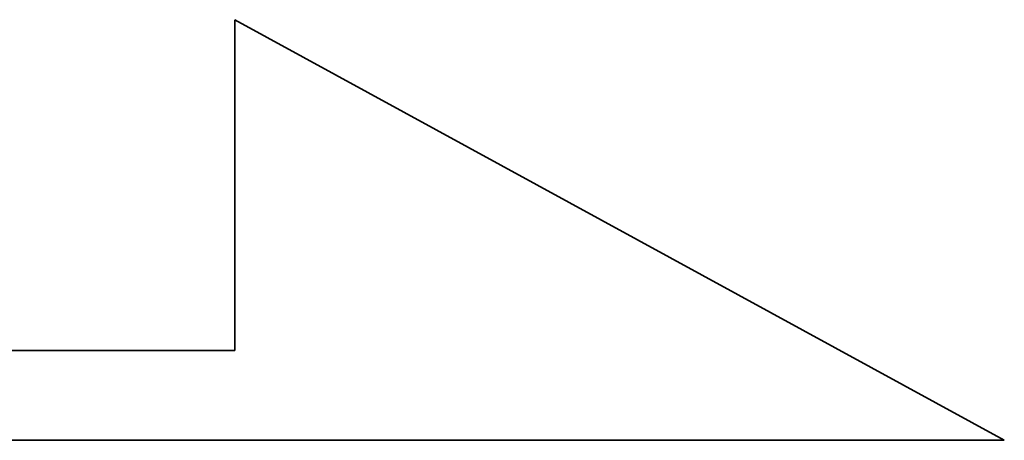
# Model space of a CAD drawing. Header units: millimetres. Extents: x -296 to -104, y 164 to 283.
# Tile 20 of 55: x -135.253 to -134.284, y 235.108 to 235.522. Entities that reach past the tile are written whole.
import ezdxf

# ---------------------------------------------------------------- set-up
doc = ezdxf.new("R2010")
doc.units = ezdxf.units.MM
doc.header["$LTSCALE"] = 0.1
doc.layers.add('DIM', color=4, linetype='CONTINUOUS')
doc.layers.add('layer 1', color=7, linetype='CONTINUOUS')

# ---------------------------------------------------------------- blocks, each defined once
blk = doc.blocks.new('TBI MOTION logo(完整正式版)')
at = {"layer": 'layer 1', "color": 22, "lineweight": 35}
blk.add_open_spline([(75.90875, -9.47875), (75.90875, -9.47875), (75.90875, -12.28625), (75.90875, -12.28625), (75.90875, -12.28625), (75.90875, -12.28625), (75.90875, -12.47875), (75.90875, -12.47875), (75.90875, -12.47875), (75.90875, -12.47875), (75.71625, -12.47875), (75.71625, -12.47875), (75.71625, -12.47875), (75.71625, -12.47875), (-88.32875, -12.47875), (-88.32875, -12.47875), (-88.32875, -12.47875), (-88.32875, -12.47875), (-88.32875, -13.29375), (-88.32875, -13.29375), (-88.32875, -13.29375), (-88.32875, -13.29375), (82.89125, -13.29375), (82.89125, -13.29375), (82.89125, -13.29375), (82.89125, -13.29375), (75.90875, -9.47875), (75.90875, -9.47875)], degree=3, knots=[0, 0, 0, 0, 0.1428571, 0.1428571, 0.1428571, 0.1428572, 0.2857143, 0.2857143, 0.2857143, 0.2857143, 0.4285714, 0.4285714, 0.4285714, 0.4285714, 0.5714286, 0.5714286, 0.5714286, 0.5714286, 0.7142857, 0.7142857, 0.7142857, 0.7142857, 0.8571429, 0.8571429, 0.8571429, 0.8571429, 1, 1, 1, 1], dxfattribs=at)

msp = doc.modelspace()

# ---------------------------------------------------------------- block references
at = {"layer": 'DIM', "color": 7, "xscale": 0.1084654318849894, "yscale": 0.1084654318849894, "zscale": 0.1084654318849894}
msp.add_blockref('TBI MOTION logo(完整正式版)', (-143.27483, 236.55032), dxfattribs=at)

doc.saveas('drawing.dxf')
